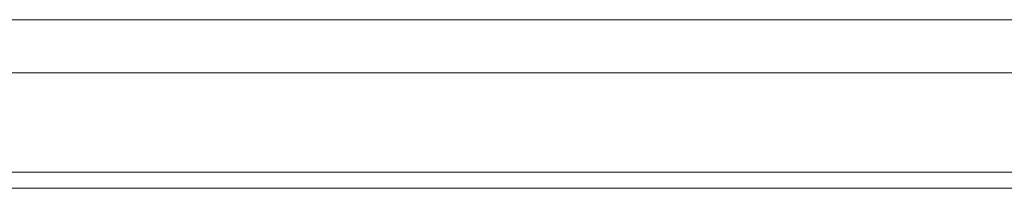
# Model space of a CAD drawing. Header units: millimetres. Extents: x 3925 to 5043, y -86 to 778.
# Tile 83 of 256: x 4308.274 to 4312.864, y -1.736 to -0.949. Entities that reach past the tile are written whole.
import ezdxf

# ---------------------------------------------------------------- set-up
doc = ezdxf.new("R2010")
doc.units = ezdxf.units.MM
doc.header["$LTSCALE"] = 46.255
for name, color, linetype in [('H30K-IO-LABEDXF_CONTINUOUS_LINE', 7, 'CONTINUOUS'), ('H30K-REAR-CODXF_CONTINUOUS_LINE', 7, 'CONTINUOUS'), ('LABEL-IO-H30DXF_CONTINUOUS_LINE', 7, 'CONTINUOUS')]:
    doc.layers.add(name, color=color, linetype=linetype)

msp = doc.modelspace()

# ---------------------------------------------------------------- linework, layer by layer
at = {"layer": 'H30K-IO-LABEDXF_CONTINUOUS_LINE', "color": 7, "linetype": 'Continuous', "lineweight": 0}
msp.add_line((4370.3388, -1.7364), (4263.4288, -1.7364), dxfattribs=at)
at = {"layer": 'H30K-REAR-CODXF_CONTINUOUS_LINE', "color": 7, "linetype": 'Continuous', "lineweight": 0}
for p, q in [((4263.4288, -0.9491), (4370.3388, -0.9491)), ((4263.4288, -1.1972), (4370.3388, -1.1972)), ((4370.3388, -1.6614), (4263.4288, -1.6614))]:
    msp.add_line(p, q, dxfattribs=at)
at = {"layer": 'LABEL-IO-H30DXF_CONTINUOUS_LINE', "color": 7, "linetype": 'Continuous', "lineweight": 0}
msp.add_line((4370.3388, -1.7364), (4263.4288, -1.7364), dxfattribs=at)

doc.saveas('drawing.dxf')
